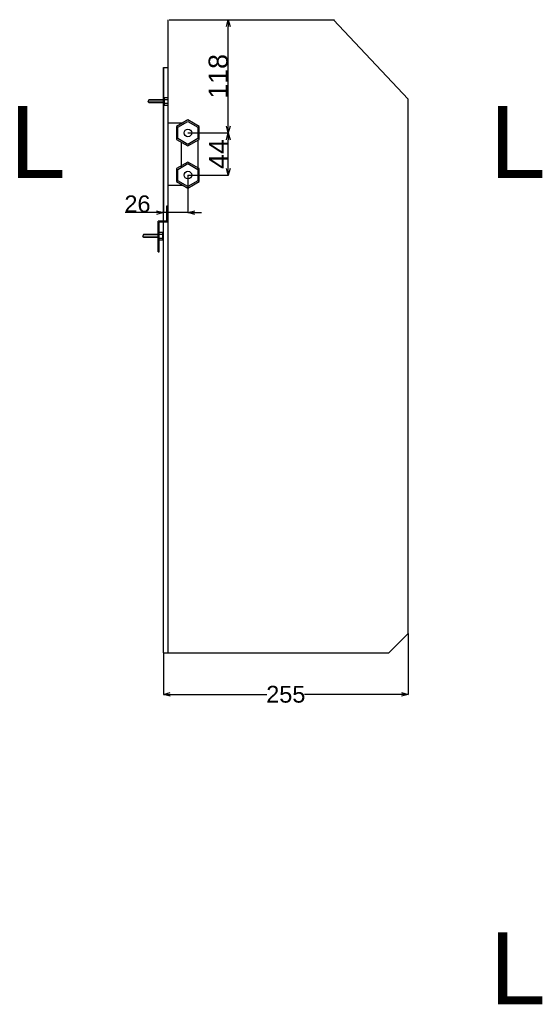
# Model space of a CAD drawing. Extents: x -655 to 2542, y -634 to 2168.
# Tile 1 of 4: x -655 to -112, y -366 to 660. Entities that reach past the tile are written whole.
import ezdxf

# ---------------------------------------------------------------- set-up
doc = ezdxf.new("R2010")
doc.units = 0
doc.header["$MEASUREMENT"] = 0
doc.linetypes.add('Čerchovaná', pattern=[215, 100, -50, 15, -50])
for name, color, linetype in [('Kóty délkové', 7, 'Continuous'), ('Oblouky a kružnice', 7, 'Continuous'), ('Textové bloky', 7, 'Continuous'), ('Čáry', 7, 'Continuous')]:
    doc.layers.add(name, color=color, linetype=linetype)
doc.styles.add('GENERATED_STYLE_1', font='ARIAL.ttf')
doc.dimstyles.new('Dimstyle_300', dxfattribs={"dimtxt": 17.5, "dimasz": 7.125, "dimexe": 0.18, "dimexo": 0, "dimgap": 0.09, "dimtad": 1, "dimdec": 0, "dimzin": 0, "dimdsep": 46, "dimtxsty": 'GENERATED_STYLE_1', "dimblk": 'ARROWHEAD_3', "dimblk1": 'ARROWHEAD_3', "dimblk2": 'ARROWHEAD_3', "dimcen": 0.09, "dimclrd": 7, "dimclre": 7, "dimclrt": 7, "dimazin": 0, "dimtfac": 1, "dimtdec": 4, "dimtmove": 0, "dimatfit": 0, "dimfxl": 1, "dimtolj": 1, "dimtzin": 0, "dimarcsym": 0})
doc.dimstyles.new('Peter', dxfattribs={"dimtxt": 20, "dimasz": 7.125, "dimexe": 0.18, "dimexo": 0, "dimgap": 0.09, "dimtad": 1, "dimdec": 0, "dimzin": 0, "dimdsep": 46, "dimtxsty": 'GENERATED_STYLE_1', "dimblk": 'ARROWHEAD_3', "dimblk1": 'ARROWHEAD_3', "dimblk2": 'ARROWHEAD_3', "dimcen": 0.09, "dimclrd": 7, "dimclre": 7, "dimclrt": 7, "dimazin": 0, "dimtfac": 1, "dimtdec": 4, "dimtmove": 0, "dimatfit": 0, "dimfxl": 1, "dimtolj": 1, "dimtzin": 0, "dimarcsym": 0})

# ---------------------------------------------------------------- blocks, each defined once
blk = doc.blocks.new('ARROWHEAD_3')
at = {"color": 0, "linetype": 'Continuous'}
blk.add_line((0, 0), (-1, 0), dxfattribs=at)
blk.add_lwpolyline([(-1, 0.2679), (0, 0), (-1, -0.2679)], dxfattribs=at)
blk = doc.blocks.new('*D335')
at = {"layer": 'Defpoints', "color": 0}
for p in [(-250, 20), (-505, 0), (-250, -43.3)]:
    blk.add_point(p, dxfattribs=at)
at = {"layer": 'Kóty délkové', "color": 7, "linetype": 'Continuous', "lineweight": -2}
for p, q in [((-250, 20), (-250, -43.5)), ((-505, 0), (-505, -43.5)), ((-497.9, -43.3), (-397.1, -43.3)), ((-257.1, -43.3), (-357.9, -43.3))]:
    blk.add_line(p, q, dxfattribs=at)
at = {"layer": 'Kóty délkové', "color": 7, "lineweight": -2, "xscale": 7.124999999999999, "yscale": 7.124999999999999, "zscale": 7.124999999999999, "rotation": 180}
blk.add_blockref('ARROWHEAD_3', (-505, -43.3), dxfattribs=at)
at = {"layer": 'Kóty délkové', "color": 7, "lineweight": -2, "xscale": 7.124999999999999, "yscale": 7.124999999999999, "zscale": 7.124999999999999}
blk.add_blockref('ARROWHEAD_3', (-250, -43.3), dxfattribs=at)
at = {"layer": 'Kóty délkové', "color": 7, "linetype": 'Continuous', "insert": (-377.5, -43.3), "char_height": 17.5, "attachment_point": 5, "style": 'GENERATED_STYLE_1'}
blk.add_mtext('\\A1;255', dxfattribs=at)
blk = doc.blocks.new('*D336')
at = {"layer": 'Defpoints', "color": 0}
for p in [(-505, 610), (-479.5, 497.9), (-505, 458.9)]:
    blk.add_point(p, dxfattribs=at)
at = {"layer": 'Kóty délkové', "color": 7, "linetype": 'Continuous', "lineweight": -2}
for p, q in [((-505, 610), (-505, 458.7)), ((-479.5, 497.9), (-479.5, 458.7)), ((-505, 458.9), (-544.8, 458.9)), ((-479.5, 458.9), (-505, 458.9)), ((-479.5, 458.9), (-465.2, 458.9))]:
    blk.add_line(p, q, dxfattribs=at)
at = {"layer": 'Kóty délkové', "color": 7, "lineweight": -2, "xscale": 7.124999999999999, "yscale": 7.124999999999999, "zscale": 7.124999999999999}
blk.add_blockref('ARROWHEAD_3', (-505, 458.9), dxfattribs=at)
at = {"layer": 'Kóty délkové', "color": 7, "lineweight": -2, "xscale": 7.124999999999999, "yscale": 7.124999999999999, "zscale": 7.124999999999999, "rotation": 180}
blk.add_blockref('ARROWHEAD_3', (-479.5, 458.9), dxfattribs=at)
at = {"layer": 'Kóty délkové', "color": 7, "linetype": 'Continuous', "insert": (-532, 467.9), "char_height": 17.5, "attachment_point": 5, "style": 'GENERATED_STYLE_1'}
blk.add_mtext('\\A1;26', dxfattribs=at)
blk = doc.blocks.new('*D351')
at = {"color": 7, "linetype": 'Continuous', "lineweight": -2}
for p, q in [((-479.5, 541.9), (-437.3, 541.9)), ((-437.5, 505), (-437.5, 534.8)), ((-479.4, 497.9), (-437.3, 497.9))]:
    blk.add_line(p, q, dxfattribs=at)
at = {"layer": 'Defpoints', "color": 0}
for p in [(-479.5, 541.9), (-437.5, 541.9), (-479.4, 497.9)]:
    blk.add_point(p, dxfattribs=at)
at = {"color": 7, "lineweight": -2, "xscale": 7.124999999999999, "yscale": 7.124999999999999, "zscale": 7.124999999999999}
for p, rotation in [((-437.5, 541.9), 90), ((-437.5, 497.9), 270)]:
    blk.add_blockref('ARROWHEAD_3', p, dxfattribs=dict(at, rotation=rotation))
at = {"color": 7, "linetype": 'Continuous', "lineweight": 0, "insert": (-447.6, 519.9), "char_height": 20, "attachment_point": 5, "rotation": 90, "style": 'GENERATED_STYLE_1'}
blk.add_mtext('\\A1;44', dxfattribs=at)
blk = doc.blocks.new('*D352')
at = {"color": 7, "linetype": 'Continuous', "lineweight": -2}
for p, q in [((-479.5, 660), (-437.3, 660)), ((-437.5, 549), (-437.5, 652.8)), ((-479.5, 541.9), (-437.3, 541.9))]:
    blk.add_line(p, q, dxfattribs=at)
at = {"layer": 'Defpoints', "color": 0}
for p in [(-479.5, 660), (-437.5, 660), (-479.5, 541.9)]:
    blk.add_point(p, dxfattribs=at)
at = {"color": 7, "lineweight": -2, "xscale": 7.124999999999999, "yscale": 7.124999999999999, "zscale": 7.124999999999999}
for p, rotation in [((-437.5, 660), 90), ((-437.5, 541.9), 270)]:
    blk.add_blockref('ARROWHEAD_3', p, dxfattribs=dict(at, rotation=rotation))
at = {"color": 7, "linetype": 'Continuous', "lineweight": 0, "insert": (-447.8, 600.9), "char_height": 20, "attachment_point": 5, "rotation": 90, "style": 'GENERATED_STYLE_1'}
blk.add_mtext('\\A1;118', dxfattribs=at)

msp = doc.modelspace()

# ---------------------------------------------------------------- linework, layer by layer
at = {"layer": 'Oblouky a kružnice', "color": 1, "linetype": 'Continuous'}
for centre in [(-479.5, 542), (-479.5, 498)]:
    msp.add_circle(centre, 4, dxfattribs=at)
at = {"layer": 'Čáry', "color": 7, "linetype": 'Continuous'}
for p, q in [((-500, 0), (-500, 660)), ((-499.1, 660), (-326.9, 660)), ((-250, 577.2), (-327.8, 660)), ((-505, 610), (-500, 610)), ((-505, 0), (-505, 610)), ((-520.1, 576.5), (-521, 575)), ((-520.1, 573.5), (-521, 575)), ((-504, 576.5), (-520.1, 576.5)), ((-504, 570.5), (-504, 578.5)), ((-500, 578.5), (-504, 578.5)), ((-500, 576.5), (-504, 576.5)), ((-500, 570.5), (-500, 578.5)), ((-250, 20), (-250, 577.2)), ((-504, 573.5), (-520.1, 573.5)), ((-500, 572.5), (-504, 572.5)), ((-500, 570.5), (-504, 570.5)), ((-484.3, 552), (-500, 552)), ((-469.1, 534.5), (-469.1, 504.5)), ((-486, 506.7), (-486, 532.3)), ((-484.3, 487), (-500, 487)), ((-501.5, 450), (-501.5, 466)), ((-501.5, 466), (-500.5, 466)), ((-500.5, 449), (-500.5, 466)), ((-501.5, 450), (-510.5, 450)), ((-510.5, 418), (-510.5, 450)), ((-500.5, 449), (-509.5, 449)), ((-509.5, 418), (-509.5, 449)), ((-525.7, 436), (-526.5, 434.5)), ((-525.7, 433), (-526.5, 434.5)), ((-509.5, 436), (-525.7, 436)), ((-509.5, 433), (-525.7, 433)), ((-505.5, 438), (-509.5, 438)), ((-505.5, 436), (-509.5, 436)), ((-505.5, 432), (-509.5, 432)), ((-505.5, 430), (-505.5, 438)), ((-505.5, 430), (-509.5, 430)), ((-510.5, 418), (-509.5, 418)), ((-270, 0), (-250, 20)), ((-505, 0), (-270, 0))]:
    msp.add_line(p, q, dxfattribs=at)
at = {"layer": 'Čáry', "color": 7, "linetype": 'Čerchovaná'}
for p, q in [((-504, 576.1), (-520.4, 576.1)), ((-504, 573.9), (-520.4, 573.9)), ((-509.5, 435.6), (-525.9, 435.6)), ((-509.5, 433.4), (-525.9, 433.4))]:
    msp.add_line(p, q, dxfattribs=at)
at = {"layer": 'Čáry', "color": 1, "linetype": 'Continuous'}
for p, q in [((-479.5, 555.5), (-491.2, 548.8)), ((-467.8, 548.8), (-479.5, 555.5)), ((-491.2, 548.8), (-491.2, 535.2)), ((-489.9, 548), (-479.5, 554)), ((-489.9, 536), (-489.9, 548)), ((-479.5, 554), (-469.1, 548)), ((-469.1, 548), (-469.1, 536)), ((-467.8, 535.2), (-467.8, 548.8)), ((-491.2, 535.2), (-479.5, 528.5)), ((-479.5, 530), (-489.9, 536)), ((-469.1, 536), (-479.5, 530)), ((-479.5, 528.5), (-467.8, 535.2)), ((-479.5, 511.5), (-491.2, 504.8)), ((-491.2, 504.8), (-491.2, 491.2)), ((-489.9, 504), (-479.5, 510)), ((-489.9, 492), (-489.9, 504)), ((-467.8, 504.8), (-479.5, 511.5)), ((-479.5, 510), (-469.1, 504)), ((-469.1, 504), (-469.1, 492)), ((-467.8, 491.2), (-467.8, 504.8)), ((-491.2, 491.2), (-479.5, 484.5)), ((-479.5, 486), (-489.9, 492)), ((-469.1, 492), (-479.5, 486)), ((-479.5, 484.5), (-467.8, 491.2))]:
    msp.add_line(p, q, dxfattribs=at)

# ---------------------------------------------------------------- texts
at = {"layer": 'Textové bloky', "color": 7, "char_height": 75, "width": 291.06, "attachment_point": 1, "style": 'GENERATED_STYLE_1'}
for insert in [(-665, 570), (-165, 570), (-165, -291.4)]:
    msp.add_mtext('{\\C1;L}', dxfattribs=dict(at, insert=insert))

# ---------------------------------------------------------------- dimensions: what is measured, and where the dimension line sits
at = {"linetype": 'Continuous', "lineweight": 0}
for base, p1, p2, picture, middle in [((-437.5, 660), (-479.5, 541.9), (-479.5, 660), '*D352', (-447.8, 600.9)), ((-437.5, 541.9), (-479.4, 497.9), (-479.5, 541.9), '*D351', (-447.6, 519.9))]:
    dim = msp.add_linear_dim(base=base, p1=p1, p2=p2, angle=90, dimstyle='Peter', dxfattribs=at)
    dim.commit()
    dim.dimension.update_dxf_attribs({"geometry": picture, "text_midpoint": middle})
at = {"layer": 'Kóty délkové', "color": 7, "linetype": 'Continuous'}
dim = msp.add_linear_dim(base=(-505, 458.8921522), p1=(-479.5, 497.8651577), p2=(-505, 610), angle=180, dimstyle='Dimstyle_300', dxfattribs=at)
dim.commit()
dim.dimension.update_dxf_attribs({"geometry": '*D336', "text_midpoint": (-532.01, 467.9159022)})
dim = msp.add_linear_dim(base=(-250, -43.3), p1=(-505, 0), p2=(-250, 20), dimstyle='Dimstyle_300', dxfattribs=at)
dim.commit()
dim.dimension.update_dxf_attribs({"geometry": '*D335', "text_midpoint": (-377.5, -43.3), "text_rotation": 360})

doc.saveas('drawing.dxf')
